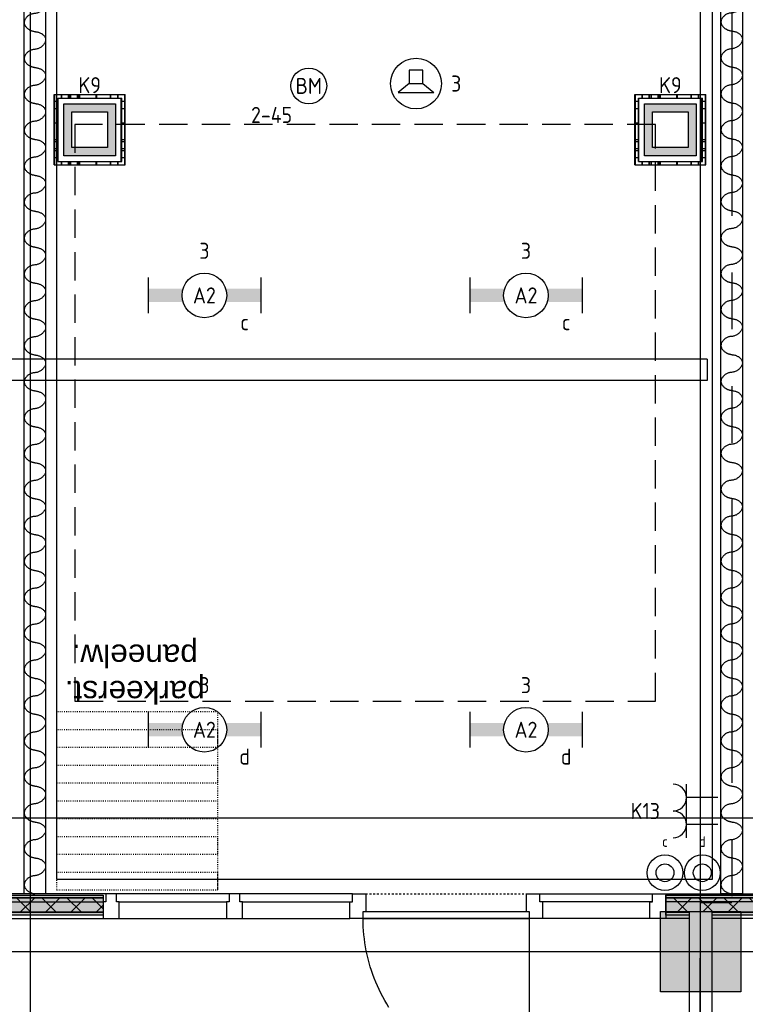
# Model space of a CAD drawing. Header units: millimetres. Extents: x -38031 to 110605, y -22066 to 88711.
# Tile 45 of 116: x 39299 to 43360, y 14005 to 19520. Entities that reach past the tile are written whole.
import ezdxf
from ezdxf.enums import TextEntityAlignment as Align

# ---------------------------------------------------------------- set-up
doc = ezdxf.new("R2010")
doc.units = ezdxf.units.MM
doc.header["$LTSCALE"] = 50
doc.set_wipeout_variables(frame=1)
for name, pattern in [('HIDDEN2', [4.7625, 3.175, -1.5875]), ('PHANTOM', [63.5, 31.75, -6.35, 6.35, -6.35, 6.35, -6.35]), ('STYLE_01', [0.41664, 0.20828, -0.20836]), ('STYLE_05', [0.20828, 0.069425, -0.138855]), ('STYLE_06', [1.04164, 0.625, -0.20828, 0.06943, -0.13893])]:
    doc.linetypes.add(name, pattern=pattern)
for name, color, linetype in [('AL$1A---_ALGEMEEN', 8, 'Continuous'), ('AM$1A---_ARCERING', 8, 'Continuous'), ('AT$1A---_TEKST100', 8, 'Continuous'), ('Bouwkundig', 8, 'Continuous'), ('EB6511--_ATTRIB', 2, 'Continuous'), ('EL6131--_KG', 3, 'Continuous'), ('EL6222--', 3, 'Continuous'), ('EL6311--', 3, 'Continuous'), ('EL6421--', 3, 'Continuous'), ('EL6511--', 3, 'Continuous'), ('Kastenscheiding', 4, 'PHANTOM'), ('LICHT_TEXT018', 1, 'Continuous'), ('stramien', 1, 'Continuous'), ('versterkte strook', 7, 'Continuous'), ('Vloerdoos', 3, 'Continuous'), ('Vloerdoos (1e)', 51, 'Continuous'), ('Vloerdoos OUD', 51, 'Continuous')]:
    doc.layers.add(name, color=color, linetype=linetype)
doc.styles.add('Arial', font='ARIAL.TTF')
doc.styles.add('BURO-018', font='iso.shx', dxfattribs={"height": 90})
doc.styles.add('NORATT', font='isocp.shx')
pattern_1 = [(135, (0, 0), (70.7107, 70.7107), []), (45, (299.34, -299.34), (70.7107, -70.7107), [])]

# ---------------------------------------------------------------- blocks, each defined once
blk = doc.blocks.new('111410')
at = {"color": 0, "linetype": 'Continuous'}
for radius in [2, 1]:
    blk.add_circle((0, 3), radius, dxfattribs=at)
at = {"color": 0, "linetype": 'Continuous', "style": 'BURO-018'}
for tag, p in [('E_SLET1', (0, 7)), ('E_GROEP', (0, 0)), ('E_GKAST', (0, 0))]:
    blk.add_attdef(tag, text='', height=1.8, dxfattribs=at).set_placement(p, align=Align.MIDDLE)
at = {"color": 0, "linetype": 'Continuous', "style": 'BURO-018', "flags": 1}
for tag in ['E_MATCODE', 'E_SGROEP']:
    blk.add_attdef(tag, text='', height=1.8, dxfattribs=at).set_placement((0, 0), align=Align.MIDDLE)
blk = doc.blocks.new('VLOERDOOS')
at = {"layer": 'Vloerdoos'}
for p, q in [((0, 395), (395, 395)), ((0, 395), (0, 0)), ((40, 375), (40, 395)), ((80, 375), (80, 395)), ((90, 375), (90, 395)), ((130, 375), (130, 395)), ((140, 375), (140, 395)), ((235, 375), (235, 395)), ((315, 375), (315, 395)), ((355, 375), (355, 395)), ((395, 395), (395, 0)), ((0, 355), (20, 355)), ((20, 375), (20, 20)), ((20, 375), (375, 375)), ((375, 375), (375, 20)), ((375, 355), (395, 355)), ((0, 315), (20, 315)), ((0, 305), (20, 305)), ((375, 315), (395, 315)), ((375, 305), (395, 305)), ((0, 265), (20, 265)), ((0, 255), (20, 255)), ((375, 265), (395, 265)), ((375, 255), (395, 255)), ((0, 160), (20, 160)), ((375, 160), (395, 160)), ((0, 80), (20, 80)), ((375, 80), (395, 80)), ((0, 40), (20, 40)), ((0, 0), (395, 0)), ((20, 20), (375, 20)), ((40, 0), (40, 20)), ((80, 0), (80, 20)), ((90, 0), (90, 20)), ((130, 0), (130, 20)), ((140, 0), (140, 20)), ((235, 0), (235, 20)), ((315, 0), (315, 20)), ((355, 0), (355, 20)), ((375, 40), (395, 40))]:
    blk.add_line(p, q, dxfattribs=at)
blk = doc.blocks.new('1115B6630')
at = {"color": 0}
for p, q in [((-6.3, 2), (-6.3, -2)), ((6.3, 2), (6.3, -2))]:
    blk.add_line(p, q, dxfattribs=at)
at = {"color": 0, "linetype": 'Continuous'}
blk.add_circle((0, 0), 2.5, dxfattribs=at)
at = {"color": 0}
for points in [[(-2.5, 0.75), (-6.3, 0.75), (-2.5, -0.75), (-6.3, -0.75)], [(2.5, 0.75), (6.3, 0.75), (2.5, -0.75), (6.3, -0.75)]]:
    blk.add_solid(points, dxfattribs=at)
at = {"color": 0, "linetype": 'Continuous', "style": 'BURO-018'}
for tag, p in [('E_GKAST', (0, 8)), ('E_GROEP', (0, 5)), ('E_SGROEP', (4.5, 5)), ('E_ARMCODE', (0, 0)), ('E_SLET', (4.5, -3))]:
    blk.add_attdef(tag, text='', height=1.8, dxfattribs=at).set_placement(p, align=Align.MIDDLE)
blk = doc.blocks.new('E00123')
at = {"color": 0, "linetype": 'Continuous'}
blk.add_circle((0, 0), 2, dxfattribs=at)
at = {"color": 0, "linetype": 'Continuous', "style": 'BURO-018'}
for tag, p in [('E_TEXT1', (0, 4.5)), ('E_TEXT2', (0, 0))]:
    blk.add_attdef(tag, text='', height=1.8, dxfattribs=at).set_placement(p, align=Align.MIDDLE)
at = {"color": 0, "linetype": 'Continuous', "style": 'BURO-018', "flags": 1}
blk.add_attdef('E_MATCODE', (0, 0), '', height=1.8, dxfattribs=at)
blk = doc.blocks.new('E00414')
at = {"color": 0, "linetype": 'Continuous'}
for p, q in [((-2.9, -2.9), (-2.9, 2.9)), ((-2.9, 2.9), (2.9, 2.9)), ((2.9, 2.9), (2.9, -2.9)), ((-2, 2), (2, 2)), ((-2, -2), (-2, 2)), ((2, 2), (2, -2)), ((2, -2), (-2, -2)), ((2.9, -2.9), (-2.9, -2.9))]:
    blk.add_line(p, q, dxfattribs=at)
at = {"color": 0}
for points in [[(-2.9, 2.9), (2.9, 2.9), (-2, 2), (2, 2)], [(-2, -2), (-2.9, -2.9), (-2, 2), (-2.9, 2.9)], [(2, 2), (2.9, 2.9), (2, -2), (2.9, -2.9)], [(2, -2), (2.9, -2.9), (-2, -2), (-2.9, -2.9)]]:
    blk.add_solid(points, dxfattribs=at)
at = {"color": 0, "linetype": 'Continuous', "style": 'BURO-018'}
for tag, p in [('E_GKAST', (0, 8)), ('E_GROEP', (0, 5)), ('E_SGROEP', (4.5, 5))]:
    blk.add_attdef(tag, text='', height=1.8, dxfattribs=at).set_placement(p, align=Align.MIDDLE)
at = {"color": 0, "linetype": 'Continuous', "style": 'BURO-018', "flags": 1}
for tag, p in [('E_VERMCODE', (13, 5)), ('E_MATCODE', (0, 0))]:
    blk.add_attdef(tag, text='', height=1.8, dxfattribs=at).set_placement(p, align=Align.MIDDLE)
blk = doc.blocks.new('E00126')
at = {"color": 0, "linetype": 'Continuous'}
for p, q in [((-3, 4.5), (3, 4.5)), ((-1.5, 1), (-1.5, 4.5)), ((1.5, 1), (1.5, 4.5))]:
    blk.add_line(p, q, dxfattribs=at)
for centre in [(-1.5, 6), (1.5, 6)]:
    blk.add_arc(centre, 1.5, 180, 0, dxfattribs=at)
at = {"color": 0, "linetype": 'Continuous', "style": 'BURO-018'}
for tag, p in [('E_GKAST', (0, 11.5)), ('E_GROEP', (0, 8.5)), ('E_SGROEP', (4.5, 8.5))]:
    blk.add_attdef(tag, text='', height=1.8, dxfattribs=at).set_placement(p, align=Align.MIDDLE)
at = {"color": 0, "linetype": 'Continuous', "style": 'BURO-018', "flags": 1}
for tag, p in [('E_VERMCODE', (13, 8.5)), ('E_MATCODE', (0, 0))]:
    blk.add_attdef(tag, text='', height=1.8, dxfattribs=at).set_placement(p, align=Align.MIDDLE)
blk = doc.blocks.new('32x 90x139')
at = {"color": 0}
blk.add_wipeout([(0, 45), (-94, 45), (-94, 30), (-139, 30), (-139, -30), (-94, -30), (-94, -45), (0, -45)], dxfattribs=at).dxf.layer = 'AL$1A---_ALGEMEEN'
at = {"layer": 'AL$1A---_ALGEMEEN', "color": 0}
blk.add_lwpolyline([(0, 45), (-94, 45), (-94, 30), (-139, 30), (-139, -30), (-94, -30), (-94, -45), (0, -45)], close=True, dxfattribs=at)
blk = doc.blocks.new('Group-18')
at = {"layer": 'AM$1A---_ARCERING', "linetype": 'Continuous', "lineweight": 0}
for points in [[(3856.02, -8), (4375.02, -8), (4375.02, -23), (3856.02, -23)], [(3856.02, -23), (4375.02, -23), (4375.02, -104), (3856.02, -104)], [(3856.02, -104), (4375.02, -104), (4375.02, -119), (3856.02, -119)]]:
    blk.add_hatch(color=256, dxfattribs=at).paths.add_polyline_path(points)
at = {"layer": 'AM$1A---_ARCERING', "linetype": 'Continuous', "lineweight": 5}
h = blk.add_hatch(dxfattribs=at)
h.set_pattern_fill('ISOLATIE', color=256, style=0, pattern_type=2)
h.set_pattern_definition(pattern_1)
h.paths.add_polyline_path([(3856.02, -23), (4375.02, -23), (4375.02, -104), (3856.02, -104)])
at = {"layer": 'AL$1A---_ALGEMEEN', "color": 0}
for points in [[(3856.02, -8), (4375.02, -8), (4375.02, -23), (3856.02, -23)], [(3856.02, -23), (4375.02, -23), (4375.02, -104), (3856.02, -104)], [(3856.02, -104), (4375.02, -104), (4375.02, -119), (3856.02, -119)]]:
    blk.add_lwpolyline(points, close=True, dxfattribs=at)
blk = doc.blocks.new('Group-19')
at = {"layer": 'AM$1A---_ARCERING', "linetype": 'Continuous', "lineweight": 0}
for points in [[(7525.02, -8), (8044.02, -8), (8044.02, -23), (7525.02, -23)], [(7525.02, -23), (8044.02, -23), (8044.02, -104), (7525.02, -104)], [(7525.02, -104), (8044.02, -104), (8044.02, -119), (7525.02, -119)]]:
    blk.add_hatch(color=256, dxfattribs=at).paths.add_polyline_path(points)
at = {"layer": 'AM$1A---_ARCERING', "linetype": 'Continuous', "lineweight": 5}
h = blk.add_hatch(dxfattribs=at)
h.set_pattern_fill('ISOLATIE', color=256, style=0, pattern_type=2)
h.set_pattern_definition(pattern_1)
h.paths.add_polyline_path([(7525.02, -23), (8044.02, -23), (8044.02, -104), (7525.02, -104)])
at = {"layer": 'AL$1A---_ALGEMEEN', "color": 0}
for points in [[(7525.02, -8), (8044.02, -8), (8044.02, -23), (7525.02, -23)], [(7525.02, -23), (8044.02, -23), (8044.02, -104), (7525.02, -104)], [(7525.02, -104), (8044.02, -104), (8044.02, -119), (7525.02, -119)]]:
    blk.add_lwpolyline(points, close=True, dxfattribs=at)
blk = doc.blocks.new('32x_hout-mk 823-p')
at = {"layer": 'AL$1A---_ALGEMEEN', "color": 0}
for points in [[(5755, 0), (3166, 0), (3166, -139), (5755, -139)], [(6835, 0), (9424, 0), (9424, -139), (6835, -139)]]:
    blk.add_lwpolyline(points, close=True, dxfattribs=at)
at = {"color": 0}
for points in [[(5755, 0), (5845, 0), (5845, -139), (5755, -139)], [(6745, 0), (6835, 0), (6835, -139), (6745, -139)]]:
    blk.add_wipeout(points, dxfattribs=at).dxf.layer = 'AL$1A---_ALGEMEEN'
at = {"layer": 'AL$1A---_ALGEMEEN', "color": 0, "linetype": 'STYLE_01'}
blk.add_line((5845, 0), (6745, 0), dxfattribs=at)
at = {"layer": 'AL$1A---_ALGEMEEN', "color": 0}
for points in [[(5755, 0), (5845, 0), (5845, -139), (5755, -139)], [(6745, 0), (6835, 0), (6835, -139), (6745, -139)]]:
    blk.add_lwpolyline(points, close=True, dxfattribs=at)
blk.add_lwpolyline([(5974.3, -636.5), (5962.3, -617.1), (5950.8, -597.4), (5939.8, -577.4), (5929.3, -557.1), (5919.3, -536.6), (5909.8, -515.9), (5900.8, -494.9), (5892.3, -473.7), (5884.4, -452.3), (5877, -430.7), (5870.1, -409), (5863.7, -387), (5857.9, -365), (5852.6, -342.8), (5847.9, -320.4), (5843.7, -298), (5840.1, -275.5), (5837, -252.8), (5834.5, -230.2), (5832.5, -207.4), (5831.1, -184.6), (5830.3, -161.8), (5830, -139), (6760, -139), (6760, -1069)], dxfattribs=at)
at = {"color": 0}
for points in [[(5770, 0), (3151, 0), (3151, -45), (5770, -45)], [(6820, 0), (9439, 0), (9439, -45), (6820, -45)], [(5830, -99), (6760, -99), (6760, -139), (5830, -139)]]:
    blk.add_wipeout(points, dxfattribs=at).dxf.layer = 'AL$1A---_ALGEMEEN'
at = {"layer": 'AL$1A---_ALGEMEEN', "color": 0}
for points in [[(5770, 0), (3151, 0), (3151, -45), (5770, -45)], [(6820, 0), (9439, 0), (9439, -45), (6820, -45)], [(5830, -99), (6760, -99), (6760, -139), (5830, -139)]]:
    blk.add_lwpolyline(points, close=True, dxfattribs=at)
at = {"layer": 'AL$1A---_ALGEMEEN', "color": 0, "rotation": 270}
for p in [(4420, -139), (5110, -139)]:
    blk.add_blockref('32x 90x139', p, dxfattribs=at)
at = {"color": 0}
blk.add_wipeout([(7435, -45), (7450, -45), (7450, 0), (7525, 0), (7525, -139), (7435, -139)], dxfattribs=at).dxf.layer = 'AL$1A---_ALGEMEEN'
at = {"layer": 'AL$1A---_ALGEMEEN', "color": 0}
blk.add_lwpolyline([(7435, -45), (7450, -45), (7450, 0), (7525, 0), (7525, -139), (7435, -139)], close=True, dxfattribs=at)
for name in ['Group-18', 'Group-19']:
    blk.add_blockref(name, (0, 0), dxfattribs=at)
blk = doc.blocks.new('22x_parkeerstand-p')
at = {"layer": 'AL$1A---_ALGEMEEN', "color": 0, "linetype": 'STYLE_05'}
for points in [[(0, 1000), (900, 1000), (900, 0), (0, 0)], [(0, 1000), (900, 1000), (900, 900), (0, 900)], [(0, 800), (900, 800), (900, 700), (0, 700)], [(0, 600), (900, 600), (900, 500), (0, 500)], [(0, 400), (900, 400), (900, 300), (0, 300)], [(0, 200), (900, 200), (900, 100), (0, 100)]]:
    blk.add_lwpolyline(points, close=True, dxfattribs=at)
at = {"layer": 'AT$1A---_TEKST100', "insert": (463.4, -45.8), "char_height": 126.27, "attachment_point": 2, "line_spacing_factor": 0.967741, "style": 'Arial'}
blk.add_mtext('{\\C256;\\lparkeerst.\\Ppaneelw.}', dxfattribs=at)
blk = doc.blocks.new('kolom 450')
at = {"layer": 'AM$1A---_ARCERING', "linetype": 'Continuous', "lineweight": 0}
blk.add_hatch(color=256, dxfattribs=at).paths.add_polyline_path([(-225, 225), (225, 225), (225, -225), (-225, -225)])
at = {"layer": 'AL$1A---_ALGEMEEN', "color": 0}
blk.add_lwpolyline([(-225, 225), (225, 225), (225, -225), (-225, -225)], close=True, dxfattribs=at)
blk = doc.blocks.new('Group-88')
at = {"layer": 'AL$1A---_ALGEMEEN', "color": 0, "linetype": 'Continuous', "lineweight": 30}
blk.add_lwpolyline([(-17037, -5725.1), (-16917, -5725.1), (-16917, -13951), (-17037, -13951)], close=True, dxfattribs=at)
blk = doc.blocks.new('Group-89')
at = {"layer": 'AL$1A---_ALGEMEEN', "color": 0}
for points in [[(-16977, -8920.5), (-16976.3, -8921.2), (-16973, -8921.6), (-16937.9, -8926.2), (-16908.3, -8970.3), (-16948.3, -9018.5), (-17010, -9023.4), (-17046.1, -9071.7), (-17009.5, -9117.5), (-16977, -9121.7)], [(-16977, -9121.7), (-16976.3, -9122.4), (-16973, -9122.8), (-16937.9, -9127.4), (-16908.3, -9171.5), (-16948.3, -9219.7), (-17010, -9224.7), (-17046.1, -9273), (-17009.5, -9318.7), (-16977, -9322.9)], [(-16977, -9322.9), (-16976.3, -9323.6), (-16973, -9324), (-16937.9, -9328.7), (-16908.3, -9372.7), (-16948.3, -9420.9), (-17010, -9425.9), (-17046.1, -9474.2), (-17009.5, -9520), (-16977, -9524.2)], [(-16977, -9524.2), (-16976.3, -9524.8), (-16973, -9525.3), (-16937.9, -9529.9), (-16908.3, -9574), (-16948.3, -9622.1), (-17010, -9627.1), (-17046.1, -9675.4), (-17009.5, -9721.2), (-16977, -9725.4)], [(-16977, -9725.4), (-16976.3, -9726), (-16973, -9726.5), (-16937.9, -9731.1), (-16908.3, -9775.2), (-16948.3, -9823.3), (-17010, -9828.3), (-17046.1, -9876.6), (-17009.5, -9922.4), (-16977, -9926.6)], [(-16977, -9926.6), (-16976.3, -9927.3), (-16973, -9927.7), (-16937.9, -9932.3), (-16908.3, -9976.4), (-16948.3, -10024.6), (-17010, -10029.5), (-17046.1, -10077.8), (-17009.5, -10123.6), (-16977, -10127.8)], [(-16977, -10127.8), (-16976.3, -10128.5), (-16973, -10128.9), (-16937.9, -10133.5), (-16908.3, -10177.6), (-16948.3, -10225.8), (-17010, -10230.7), (-17046.1, -10279.1), (-17009.5, -10324.8), (-16977, -10329)], [(-16977, -10329), (-16976.3, -10329.7), (-16973, -10330.1), (-16937.9, -10334.7), (-16908.3, -10378.8), (-16948.3, -10427), (-17010, -10432), (-17046.1, -10480.3), (-17009.5, -10526.1), (-16977, -10530.3)], [(-16977, -10530.3), (-16976.3, -10530.9), (-16973, -10531.3), (-16937.9, -10536), (-16908.3, -10580.1), (-16948.3, -10628.2), (-17010, -10633.2), (-17046.1, -10681.5), (-17009.5, -10727.3), (-16977, -10731.5)], [(-16977, -10731.5), (-16976.3, -10732.1), (-16973, -10732.6), (-16937.9, -10737.2), (-16908.3, -10781.3), (-16948.3, -10829.4), (-17010, -10834.4), (-17046.1, -10882.7), (-17009.5, -10928.5), (-16977, -10932.7)], [(-16977, -10932.7), (-16976.3, -10933.4), (-16973, -10933.8), (-16937.9, -10938.4), (-16908.3, -10982.5), (-16948.3, -11030.7), (-17010, -11035.6), (-17046.1, -11083.9), (-17009.5, -11129.7), (-16977, -11133.9)], [(-16977, -11133.9), (-16976.3, -11134.6), (-16973, -11135), (-16937.9, -11139.6), (-16908.3, -11183.7), (-16948.3, -11231.9), (-17010, -11236.8), (-17046.1, -11285.2), (-17009.5, -11330.9), (-16977, -11335.1)], [(-16977, -11335.1), (-16976.3, -11335.8), (-16973, -11336.2), (-16937.9, -11340.8), (-16908.3, -11384.9), (-16948.3, -11433.1), (-17010, -11438.1), (-17046.1, -11486.4), (-17009.5, -11532.2), (-16977, -11536.4)], [(-16977, -11536.4), (-16976.3, -11537), (-16973, -11537.4), (-16937.9, -11542.1), (-16908.3, -11586.2), (-16948.3, -11634.3), (-17010, -11639.3), (-17046.1, -11687.6), (-17009.5, -11733.4), (-16977, -11737.6)], [(-16977, -11737.6), (-16976.3, -11738.2), (-16973, -11738.7), (-16937.9, -11743.3), (-16908.3, -11787.4), (-16948.3, -11835.5), (-17010, -11840.5), (-17046.1, -11888.8), (-17009.5, -11934.6), (-16977, -11938.8)], [(-16977, -11938.8), (-16976.3, -11939.5), (-16973, -11939.9), (-16937.9, -11944.5), (-16908.3, -11988.6), (-16948.3, -12036.8), (-17010, -12041.7), (-17046.1, -12090), (-17009.5, -12135.8), (-16977, -12140)], [(-16977, -12140), (-16976.3, -12140.7), (-16973, -12141.1), (-16937.9, -12145.7), (-16908.3, -12189.8), (-16948.3, -12238), (-17010, -12242.9), (-17046.1, -12291.3), (-17009.5, -12337), (-16977, -12341.2)], [(-16977, -12341.2), (-16976.3, -12341.9), (-16973, -12342.3), (-16937.9, -12346.9), (-16908.3, -12391), (-16948.3, -12439.2), (-17010, -12444.2), (-17046.1, -12492.5), (-17009.5, -12538.2), (-16977, -12542.5)], [(-16977, -12542.5), (-16976.3, -12543.1), (-16973, -12543.5), (-16937.9, -12548.2), (-16908.3, -12592.3), (-16948.3, -12640.4), (-17010, -12645.4), (-17046.1, -12693.7), (-17009.5, -12739.5), (-16977, -12743.7)], [(-16977, -12743.7), (-16976.3, -12744.3), (-16973, -12744.8), (-16937.9, -12749.4), (-16908.3, -12793.5), (-16948.3, -12841.6), (-17010, -12846.6), (-17046.1, -12894.9), (-17009.5, -12940.7), (-16977, -12944.9)], [(-16977, -12944.9), (-16976.3, -12945.6), (-16973, -12946), (-16937.9, -12950.6), (-16908.3, -12994.7), (-16948.3, -13042.9), (-17010, -13047.8), (-17046.1, -13096.1), (-17009.5, -13141.9), (-16977, -13146.1)], [(-16977, -13146.1), (-16976.3, -13146.8), (-16973, -13147.2), (-16937.9, -13151.8), (-16908.3, -13195.9), (-16948.3, -13244.1), (-17010, -13249), (-17046.1, -13297.3), (-17009.5, -13343.1), (-16977, -13347.3)], [(-16977, -13347.3), (-16976.3, -13348), (-16973, -13348.4), (-16937.9, -13353), (-16908.3, -13397.1), (-16948.3, -13445.3), (-17010, -13450.3), (-17046.1, -13498.6), (-17009.5, -13544.3), (-16977, -13548.6)], [(-16977, -13548.6), (-16976.3, -13549.2), (-16973, -13549.6), (-16937.9, -13554.3), (-16908.3, -13598.3), (-16948.3, -13646.5), (-17010, -13651.5), (-17046.1, -13699.8), (-17009.5, -13745.6), (-16977, -13749.8)], [(-16977, -13749.8), (-16976.3, -13750.4), (-16973, -13750.9), (-16937.9, -13755.5), (-16908.3, -13799.6), (-16948.3, -13847.7), (-17010, -13852.7), (-17046.1, -13901), (-17009.5, -13946.8), (-16977, -13951)]]:
    blk.add_open_spline(points, degree=2, knots=[0, 0, 0, 1, 1, 2, 3, 4, 5, 6, 7, 7, 7], dxfattribs=at)
blk.add_blockref('Group-88', (0, 0), dxfattribs=at)
blk = doc.blocks.new('Group-90')
at = {"layer": 'AL$1A---_ALGEMEEN', "color": 0, "linetype": 'Continuous', "lineweight": 30}
blk.add_lwpolyline([(-13137, -5353.4), (-13017, -5353.4), (-13017, -13951), (-13137, -13951)], close=True, dxfattribs=at)
at = {"layer": 'AL$1A---_ALGEMEEN', "color": 0}
for points in [[(-13077, -8917.3), (-13076.3, -8917.9), (-13073, -8918.4), (-13037.9, -8923), (-13008.3, -8967.1), (-13048.3, -9015.3), (-13110, -9020.3), (-13146.1, -9068.6), (-13109.5, -9114.4), (-13077, -9118.6)], [(-13077, -9118.6), (-13076.3, -9119.3), (-13073, -9119.7), (-13037.9, -9124.3), (-13008.3, -9168.5), (-13048.3, -9216.7), (-13110, -9221.6), (-13146.1, -9270), (-13109.5, -9315.8), (-13077, -9320)], [(-13077, -9320), (-13076.3, -9320.6), (-13073, -9321.1), (-13037.9, -9325.7), (-13008.3, -9369.8), (-13048.3, -9418), (-13110, -9423), (-13146.1, -9471.3), (-13109.5, -9517.1), (-13077, -9521.3)], [(-13077, -9521.3), (-13076.3, -9522), (-13073, -9522.4), (-13037.9, -9527), (-13008.3, -9571.2), (-13048.3, -9619.4), (-13110, -9624.3), (-13146.1, -9672.7), (-13109.5, -9718.5), (-13077, -9722.7)], [(-13077, -9722.7), (-13076.3, -9723.3), (-13073, -9723.8), (-13037.9, -9728.4), (-13008.3, -9772.5), (-13048.3, -9820.7), (-13110, -9825.7), (-13146.1, -9874), (-13109.5, -9919.8), (-13077, -9924)], [(-13077, -9924), (-13076.3, -9924.7), (-13073, -9925.1), (-13037.9, -9929.7), (-13008.3, -9973.9), (-13048.3, -10022.1), (-13110, -10027), (-13146.1, -10075.4), (-13109.5, -10121.2), (-13077, -10125.4)], [(-13077, -10125.4), (-13076.3, -10126), (-13073, -10126.5), (-13037.9, -10131.1), (-13008.3, -10175.2), (-13048.3, -10223.4), (-13110, -10228.4), (-13146.1, -10276.7), (-13109.5, -10322.5), (-13077, -10326.7)], [(-13077, -10326.7), (-13076.3, -10327.4), (-13073, -10327.8), (-13037.9, -10332.4), (-13008.3, -10376.5), (-13048.3, -10424.7), (-13110, -10429.7), (-13146.1, -10478.1), (-13109.5, -10523.9), (-13077, -10528.1)], [(-13077, -10528.1), (-13076.3, -10528.7), (-13073, -10529.2), (-13037.9, -10533.8), (-13008.3, -10577.9), (-13048.3, -10626.1), (-13110, -10631.1), (-13146.1, -10679.4), (-13109.5, -10725.2), (-13077, -10729.4)], [(-13077, -10729.4), (-13076.3, -10730.1), (-13073, -10730.5), (-13037.9, -10735.1), (-13008.3, -10779.2), (-13048.3, -10827.4), (-13110, -10832.4), (-13146.1, -10880.7), (-13109.5, -10926.6), (-13077, -10930.8)], [(-13077, -10930.8), (-13076.3, -10931.4), (-13073, -10931.9), (-13037.9, -10936.5), (-13008.3, -10980.6), (-13048.3, -11028.8), (-13110, -11033.8), (-13146.1, -11082.1), (-13109.5, -11127.9), (-13077, -11132.1)], [(-13077, -11132.1), (-13076.3, -11132.8), (-13073, -11133.2), (-13037.9, -11137.8), (-13008.3, -11181.9), (-13048.3, -11230.1), (-13110, -11235.1), (-13146.1, -11283.4), (-13109.5, -11329.3), (-13077, -11333.5)], [(-13077, -11333.5), (-13076.3, -11334.1), (-13073, -11334.6), (-13037.9, -11339.2), (-13008.3, -11383.3), (-13048.3, -11431.5), (-13110, -11436.5), (-13146.1, -11484.8), (-13109.5, -11530.6), (-13077, -11534.8)], [(-13077, -11534.8), (-13076.3, -11535.5), (-13073, -11535.9), (-13037.9, -11540.5), (-13008.3, -11584.6), (-13048.3, -11632.8), (-13110, -11637.8), (-13146.1, -11686.1), (-13109.5, -11732), (-13077, -11736.2)], [(-13077, -11736.2), (-13076.3, -11736.8), (-13073, -11737.2), (-13037.9, -11741.9), (-13008.3, -11786), (-13048.3, -11834.2), (-13110, -11839.2), (-13146.1, -11887.5), (-13109.5, -11933.3), (-13077, -11937.5)], [(-13077, -11937.5), (-13076.3, -11938.2), (-13073, -11938.6), (-13037.9, -11943.2), (-13008.3, -11987.3), (-13048.3, -12035.5), (-13110, -12040.5), (-13146.1, -12088.8), (-13109.5, -12134.6), (-13077, -12138.9)], [(-13077, -12138.9), (-13076.3, -12139.5), (-13073, -12139.9), (-13037.9, -12144.6), (-13008.3, -12188.7), (-13048.3, -12236.9), (-13110, -12241.8), (-13146.1, -12290.2), (-13109.5, -12336), (-13077, -12340.2)], [(-13077, -12340.2), (-13076.3, -12340.9), (-13073, -12341.3), (-13037.9, -12345.9), (-13008.3, -12390), (-13048.3, -12438.2), (-13110, -12443.2), (-13146.1, -12491.5), (-13109.5, -12537.3), (-13077, -12541.6)], [(-13077, -12541.6), (-13076.3, -12542.2), (-13073, -12542.6), (-13037.9, -12547.3), (-13008.3, -12591.4), (-13048.3, -12639.6), (-13110, -12644.5), (-13146.1, -12692.9), (-13109.5, -12738.7), (-13077, -12742.9)], [(-13077, -12742.9), (-13076.3, -12743.6), (-13073, -12744), (-13037.9, -12748.6), (-13008.3, -12792.7), (-13048.3, -12840.9), (-13110, -12845.9), (-13146.1, -12894.2), (-13109.5, -12940), (-13077, -12944.3)], [(-13077, -12944.3), (-13076.3, -12944.9), (-13073, -12945.3), (-13037.9, -12950), (-13008.3, -12994.1), (-13048.3, -13042.3), (-13110, -13047.2), (-13146.1, -13095.6), (-13109.5, -13141.4), (-13077, -13145.6)], [(-13077, -13145.6), (-13076.3, -13146.3), (-13073, -13146.7), (-13037.9, -13151.3), (-13008.3, -13195.4), (-13048.3, -13243.6), (-13110, -13248.6), (-13146.1, -13296.9), (-13109.5, -13342.7), (-13077, -13347)], [(-13077, -13347), (-13076.3, -13347.6), (-13073, -13348), (-13037.9, -13352.7), (-13008.3, -13396.8), (-13048.3, -13445), (-13110, -13449.9), (-13146.1, -13498.3), (-13109.5, -13544.1), (-13077, -13548.3)], [(-13077, -13548.3), (-13076.3, -13549), (-13073, -13549.4), (-13037.9, -13554), (-13008.3, -13598.1), (-13048.3, -13646.3), (-13110, -13651.3), (-13146.1, -13699.6), (-13109.5, -13745.4), (-13077, -13749.6)], [(-13077, -13749.6), (-13076.3, -13750.3), (-13073, -13750.7), (-13037.9, -13755.4), (-13008.3, -13799.5), (-13048.3, -13847.7), (-13110, -13852.6), (-13146.1, -13901), (-13109.5, -13946.8), (-13077, -13951)]]:
    blk.add_open_spline(points, degree=2, knots=[0, 0, 0, 1, 1, 2, 3, 4, 5, 6, 7, 7, 7], dxfattribs=at)
blk = doc.blocks.new('200254 W 210e 19-03-2008')
at = {"layer": 'AL$1A---_ALGEMEEN'}
blk.add_lwpolyline([(19824.87, 3465.84), (19898.23, 3465.84), (19898.23, 3310.04), (19824.87, 3310.04)], close=True, dxfattribs=at)
at = {"layer": 'AL$1A---_ALGEMEEN', "xscale": 0.02, "yscale": 0.02, "zscale": 0.02}
blk.add_blockref('32x_hout-mk 823-p', (19742.57, 3308.43), dxfattribs=at)
at = {"layer": 'stramien', "linetype": 'STYLE_06', "ltscale": 50}
blk.add_line((19821.95, 2703.35), (19821.95, 4240.03), dxfattribs=at)
at = {"layer": 'AL$1A---_ALGEMEEN', "xscale": 0.02, "yscale": 0.02, "zscale": 0.02}
for name in ['Group-90', 'Group-89']:
    blk.add_blockref(name, (20161.97, 3587.45), dxfattribs=at)
at = {"layer": 'AL$1A---_ALGEMEEN', "xscale": 0.02, "yscale": 0.02, "zscale": 0.02, "rotation": 180}
blk.add_blockref('22x_parkeerstand-p', (19842.88, 3328.83), dxfattribs=at)
blk.add_wipeout([(19895.7, 3306.45), (19898.2, 3306.45), (19898.2, 3119.65), (19895.7, 3119.65)]).dxf.layer = 'AL$1A---_ALGEMEEN'
at = {"layer": 'AL$1A---_ALGEMEEN'}
blk.add_lwpolyline([(19895.7, 3306.45), (19898.2, 3306.45), (19898.2, 3119.65), (19895.7, 3119.65)], close=True, dxfattribs=at)
at = {"layer": 'stramien', "linetype": 'STYLE_06', "ltscale": 50}
for p, q in [((19896.95, 2737.41), (19896.95, 3963.01)), ((18943.33, 3301.95), (21069.22, 3301.95))]:
    blk.add_line(p, q, dxfattribs=at)
at = {"layer": 'AL$1A---_ALGEMEEN', "xscale": 0.02, "yscale": 0.02, "zscale": 0.02}
blk.add_blockref('kolom 450', (19896.95, 3301.95), dxfattribs=at)
blk = doc.blocks.new('E-GK-END-78')
at = {"color": 0, "linetype": 'Continuous'}
blk.add_line((0, 60), (0, -60), dxfattribs=at)
blk = doc.blocks.new('E-GK-GTC-783C')
at = {"color": 0, "linetype": 'Continuous'}
for p, q in [((-0.5, 60), (0.5, 60)), ((-0.5, -60), (0.5, -60))]:
    blk.add_line(p, q, dxfattribs=at)
blk = doc.blocks.new('VLOERDOOS (1e)')
at = {"layer": 'Vloerdoos OUD'}
for p, q in [((0, 395), (395, 395)), ((0, 395), (0, 0)), ((40, 375), (40, 395)), ((80, 375), (80, 395)), ((90, 375), (90, 395)), ((130, 375), (130, 395)), ((140, 375), (140, 395)), ((235, 375), (235, 395)), ((315, 375), (315, 395)), ((355, 375), (355, 395)), ((395, 395), (395, 0)), ((0, 355), (20, 355)), ((20, 375), (20, 20)), ((20, 375), (375, 375)), ((375, 375), (375, 20)), ((375, 355), (395, 355)), ((0, 315), (20, 315)), ((0, 305), (20, 305)), ((375, 315), (395, 315)), ((375, 305), (395, 305)), ((0, 265), (20, 265)), ((0, 255), (20, 255)), ((375, 265), (395, 265)), ((375, 255), (395, 255)), ((0, 160), (20, 160)), ((375, 160), (395, 160)), ((0, 80), (20, 80)), ((375, 80), (395, 80)), ((0, 40), (20, 40)), ((0, 0), (395, 0)), ((20, 20), (375, 20)), ((40, 0), (40, 20)), ((80, 0), (80, 20)), ((90, 0), (90, 20)), ((130, 0), (130, 20)), ((140, 0), (140, 20)), ((235, 0), (235, 20)), ((315, 0), (315, 20)), ((355, 0), (355, 20)), ((375, 40), (395, 40))]:
    blk.add_line(p, q, dxfattribs=at)
blk = doc.blocks.new('E00497')
at = {"color": 0}
for p, q in [((0, 0.75), (1, 2)), ((1, -2), (1, 2)), ((0, 0.75), (-1.5, 0.75)), ((0, -0.75), (0, 0.75)), ((-1.5, -0.75), (0, -0.75)), ((0, -0.75), (1, -2))]:
    blk.add_line(p, q, dxfattribs=at)
blk.add_line((-1.5, 0.75), (-1.5, -0.75))
blk.add_circle((0, 0), 2.84, dxfattribs=at)
at = {"color": 0, "linetype": 'Continuous', "style": 'BURO-018'}
blk.add_attdef('E_TEXT1', text='', height=1.8, dxfattribs=at).set_placement((0, 4.5), align=Align.MIDDLE)
at = {"color": 0, "linetype": 'Continuous', "style": 'BURO-018', "flags": 1}
blk.add_attdef('E_MATCODE', text='', height=1.8, dxfattribs=at).set_placement((0, 0), align=Align.MIDDLE)

msp = doc.modelspace()

# ---------------------------------------------------------------- block references
at = {"layer": 'Bouwkundig', "xscale": 50, "yscale": 50, "zscale": 50}
msp.add_blockref('200254 W 210e 19-03-2008', (-951737.5, -150797.3), dxfattribs=at)

# ---------------------------------------------------------------- next in the draw order: linework, layer by layer
at = {"layer": 'Kastenscheiding'}
for p, q in [((43283.9, 23182.9), (43283.9, 14574)), ((43107.1, 1881.3), (43107.1, 14574)), ((43283.9, 14574), (43107.1, 14574))]:
    msp.add_line(p, q, dxfattribs=at)
at = {"layer": 'LICHT_TEXT018', "linetype": 'HIDDEN2'}
msp.add_lwpolyline([(39607.7, 15703.4), (42857.7, 15703.4), (42857.7, 18932.8), (39607.7, 18932.8)], close=True, dxfattribs=at)
at = {"layer": 'versterkte strook'}
msp.add_line((9526.6, 15050), (104346.1, 15050), dxfattribs=at)

# ---------------------------------------------------------------- next in the draw order: block references
at = {"layer": 'EL6131--_KG', "xscale": 11358.4345600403, "rotation": 180}
msp.add_blockref('E-GK-GTC-783C', (37467.9, 17558.2), dxfattribs=at)
at = {"layer": 'EL6131--_KG'}
msp.add_blockref('E-GK-END-78', (43147.1, 17558.2), dxfattribs=at)
at = {"layer": 'EL6222--'}
ref = msp.add_blockref('E00414', (39690.6, 18903), dxfattribs=dict(at, xscale=50, yscale=50, zscale=50))
ref.add_attrib('E_GROEP', 'K9', dxfattribs={"layer": '0', "color": 1, "linetype": 'Continuous', "height": 90, "style": 'BURO-018'}).set_placement((39690.6, 19153), align=Align.MIDDLE)
ref = msp.add_blockref('E00414', (42940.6, 18903), dxfattribs=dict(at, xscale=50, yscale=50, zscale=50))
ref.add_attrib('E_GROEP', 'K9', dxfattribs={"layer": '0', "color": 1, "linetype": 'Continuous', "height": 90, "style": 'BURO-018'}).set_placement((42940.6, 19153), align=Align.MIDDLE)
ref = msp.add_blockref('E00126', (43256, 15087.6), dxfattribs=dict(at, xscale=50, yscale=50, zscale=50, rotation=89.99999999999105))
ref.add_attrib('E_GROEP', 'K13', dxfattribs={"layer": '0', "color": 1, "linetype": 'Continuous', "height": 90, "style": 'BURO-018'}).set_placement((42800.5, 15087.6), align=Align.MIDDLE)
at = {"layer": 'EL6311--'}
ref = msp.add_blockref('1115B6630', (40332.7, 17975.2), dxfattribs=dict(at, xscale=50, yscale=50, zscale=50))
ref.add_attrib('E_ARMCODE', 'A2', dxfattribs={"layer": '0', "color": 1, "linetype": 'Continuous', "height": 90, "style": 'BURO-018'}).set_placement((40332.7, 17975.2), align=Align.MIDDLE)
ref.add_attrib('E_SLET', 'c', dxfattribs={"layer": '0', "color": 1, "linetype": 'Continuous', "height": 90, "style": 'BURO-018'}).set_placement((40557.7, 17825.2), align=Align.MIDDLE)
ref.add_attrib('E_GROEP', '3', dxfattribs={"layer": '0', "color": 1, "linetype": 'Continuous', "height": 90, "style": 'BURO-018'}).set_placement((40332.7, 18225.2), align=Align.MIDDLE)
ref = msp.add_blockref('1115B6630', (42132.7, 17975.2), dxfattribs=dict(at, xscale=50, yscale=50, zscale=50))
ref.add_attrib('E_ARMCODE', 'A2', dxfattribs={"layer": '0', "color": 1, "linetype": 'Continuous', "height": 90, "style": 'BURO-018'}).set_placement((42132.7, 17975.2), align=Align.MIDDLE)
ref.add_attrib('E_SLET', 'c', dxfattribs={"layer": '0', "color": 1, "linetype": 'Continuous', "height": 90, "style": 'BURO-018'}).set_placement((42357.7, 17825.2), align=Align.MIDDLE)
ref.add_attrib('E_GROEP', '3', dxfattribs={"layer": '0', "color": 1, "linetype": 'Continuous', "height": 90, "style": 'BURO-018'}).set_placement((42132.7, 18225.2), align=Align.MIDDLE)
ref = msp.add_blockref('1115B6630', (40332.7, 15542.5), dxfattribs=dict(at, xscale=50, yscale=50, zscale=50))
ref.add_attrib('E_ARMCODE', 'A2', dxfattribs={"layer": '0', "color": 1, "linetype": 'Continuous', "height": 90, "style": 'BURO-018'}).set_placement((40332.7, 15542.5), align=Align.MIDDLE)
ref.add_attrib('E_SLET', 'd', dxfattribs={"layer": '0', "color": 1, "linetype": 'Continuous', "height": 90, "style": 'BURO-018'}).set_placement((40557.7, 15392.5), align=Align.MIDDLE)
ref.add_attrib('E_GROEP', '3', dxfattribs={"layer": '0', "color": 1, "linetype": 'Continuous', "height": 90, "style": 'BURO-018'}).set_placement((40332.7, 15792.5), align=Align.MIDDLE)
ref = msp.add_blockref('1115B6630', (42132.7, 15542.5), dxfattribs=dict(at, xscale=50, yscale=50, zscale=50))
ref.add_attrib('E_ARMCODE', 'A2', dxfattribs={"layer": '0', "color": 1, "linetype": 'Continuous', "height": 90, "style": 'BURO-018'}).set_placement((42132.7, 15542.5), align=Align.MIDDLE)
ref.add_attrib('E_SLET', 'd', dxfattribs={"layer": '0', "color": 1, "linetype": 'Continuous', "height": 90, "style": 'BURO-018'}).set_placement((42357.7, 15392.5), align=Align.MIDDLE)
ref.add_attrib('E_GROEP', '3', dxfattribs={"layer": '0', "color": 1, "linetype": 'Continuous', "height": 90, "style": 'BURO-018'}).set_placement((42132.7, 15792.5), align=Align.MIDDLE)
ref = msp.add_blockref('111410', (43119.3, 14591.7), dxfattribs=dict(at, xscale=50, yscale=50, zscale=50))
ref.add_attrib('E_SLET1', 'd', dxfattribs={"layer": '0', "color": 1, "linetype": 'Continuous', "height": 60, "style": 'BURO-018'}).set_placement((43119.3, 14916.7), align=Align.MIDDLE)
ref = msp.add_blockref('111410', (42910.7, 14591.7), dxfattribs=dict(at, xscale=50, yscale=50, zscale=50))
ref.add_attrib('E_SLET1', 'c', dxfattribs={"layer": '0', "color": 1, "linetype": 'Continuous', "height": 60, "style": 'BURO-018'}).set_placement((42910.7, 14916.7), align=Align.MIDDLE)
at = {"layer": 'EL6421--', "linetype": 'HIDDEN2'}
ref = msp.add_blockref('E00497', (41517.2, 19161.9), dxfattribs=dict(at, xscale=50, yscale=50, zscale=50, rotation=270))
ref.add_attrib('E_TEXT1', '3', dxfattribs={"layer": '0', "color": 1, "linetype": 'Continuous', "height": 90, "style": 'BURO-018'}).set_placement((41742.2, 19161.9), align=Align.MIDDLE)
at = {"layer": 'EL6511--'}
ref = msp.add_blockref('E00123', (40917.1, 19148.7), dxfattribs=dict(at, xscale=50, yscale=50, zscale=50))
ref.add_attrib('E_TEXT2', 'BM', dxfattribs={"layer": 'EB6511--_ATTRIB', "color": 1, "linetype": 'Continuous', "height": 90, "style": 'NORATT'}).set_placement((40917.1, 19148.7), align=Align.MIDDLE)
ref.add_attrib('E_TEXT1', '2-45', dxfattribs={"layer": 'EB6511--_ATTRIB', "color": 1, "linetype": 'Continuous', "height": 90, "style": 'NORATT'}).set_placement((40708.8, 18986.3), align=Align.MIDDLE)
at = {"layer": 'Vloerdoos', "rotation": 90}
for p in [(39887.5, 18705.9), (43137.5, 18705.9)]:
    msp.add_blockref('VLOERDOOS', p, dxfattribs=at)
at = {"layer": 'Vloerdoos (1e)', "rotation": 90}
for p in [(39889.9, 18705.9), (43139.9, 18705.9)]:
    msp.add_blockref('VLOERDOOS (1e)', p, dxfattribs=at)

doc.saveas('drawing.dxf')
